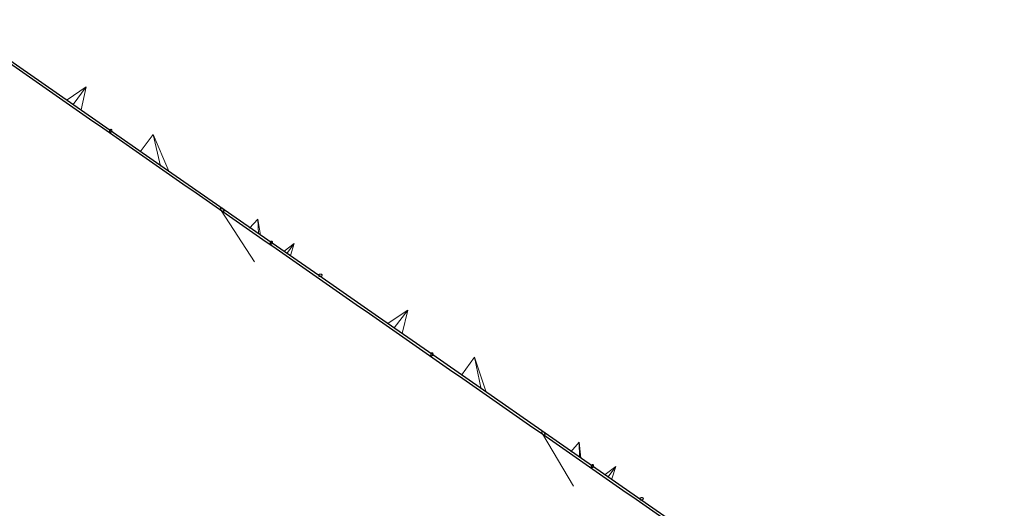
# Model space of a CAD drawing. Header units: millimetres. Extents: x 1512 to 2105, y 794 to 1149.
# Tile 81 of 256: x 1716 to 1742, y 900 to 913. Entities that reach past the tile are written whole.
import ezdxf

# ---------------------------------------------------------------- set-up
doc = ezdxf.new("R2010")
doc.units = ezdxf.units.MM
doc.layers.add('A-GLAZ-CURT', color=52, linetype='Continuous', lineweight=9)
doc.layers.add('A-WALL', color=113, linetype='Continuous', lineweight=9)

# ---------------------------------------------------------------- blocks, each defined once
blk = doc.blocks.new('Family2 - Family2-157035-اول')
at = {"layer": 'A-GLAZ-CURT'}
for p, q in [((-119.017, 52.67), (-119.023, 52.634)), ((-118.964, 52.623), (-118.958, 52.66)), ((-118.653, 52.434), (-118.369, 52.641)), ((-118.581, 52.373), (-118.369, 52.641)), ((-118.581, 52.373), (-118.369, 52.641)), ((-118.484, 52.318), (-118.369, 52.641)), ((-118.653, 52.434), (-118.657, 52.427)), ((-118.484, 52.318), (-118.493, 52.309)), ((-117.708, 51.811), (-117.787, 51.802)), ((-117.78, 51.797), (-117.735, 51.802)), ((-117.744, 51.746), (-117.701, 51.751))]:
    blk.add_line(p, q, dxfattribs=at)
at = {"layer": 'A-GLAZ-CURT', "lineweight": 18}
for p, q in [((-117.75, 51.785), (-117.752, 51.779)), ((-117.752, 51.779), (-117.751, 51.773)), ((-117.751, 51.773), (-117.748, 51.767)), ((-117.748, 51.767), (-117.744, 51.762)), ((-117.743, 51.762), (-117.738, 51.757)), ((-117.737, 51.757), (-117.73, 51.754)), ((-117.727, 51.806), (-117.734, 51.802)), ((-117.717, 51.809), (-117.726, 51.806))]:
    blk.add_line(p, q, dxfattribs=at)
at = {"layer": 'A-GLAZ-CURT', "lineweight": 18, "flags": 128}
for points in [[(-119.013, 52.683), (-119.016, 52.674), (-119.017, 52.665), (-119.017, 52.656), (-119.016, 52.648), (-119.013, 52.64), (-119.008, 52.634), (-119.003, 52.629), (-118.997, 52.626), (-118.99, 52.625), (-118.984, 52.626), (-118.977, 52.629), (-118.971, 52.633), (-118.966, 52.64), (-118.961, 52.647)], [(-118.961, 52.647), (-118.958, 52.655), (-118.957, 52.664), (-118.957, 52.673), (-118.958, 52.682), (-118.961, 52.689), (-118.966, 52.696), (-118.971, 52.7), (-118.977, 52.704), (-118.984, 52.705), (-118.991, 52.704), (-118.997, 52.701), (-119.003, 52.696), (-119.009, 52.69), (-119.013, 52.683)], [(-117.735, 51.802), (-117.742, 51.797), (-117.747, 51.791), (-117.75, 51.786)], [(-117.729, 51.754), (-117.72, 51.752), (-117.711, 51.751)], [(-117.674, 51.76), (-117.667, 51.765), (-117.662, 51.771), (-117.658, 51.777), (-117.657, 51.783), (-117.658, 51.789), (-117.661, 51.795), (-117.665, 51.801), (-117.672, 51.805), (-117.679, 51.808), (-117.688, 51.81), (-117.698, 51.811), (-117.708, 51.811), (-117.717, 51.809)], [(-117.711, 51.751), (-117.701, 51.751), (-117.691, 51.753), (-117.682, 51.756), (-117.674, 51.76)]]:
    blk.add_lwpolyline(points, dxfattribs=at)
blk = doc.blocks.new('Family2 - Family2-157038-اول')
at = {"layer": 'A-GLAZ-CURT'}
for p, q in [((-127.407, 58.702), (-127.411, 58.667)), ((-127.351, 58.66), (-127.347, 58.696)), ((-127.042, 58.469), (-126.77, 58.666)), ((-126.969, 58.405), (-126.77, 58.666)), ((-126.969, 58.405), (-126.77, 58.666)), ((-126.875, 58.353), (-126.77, 58.666)), ((-127.042, 58.469), (-127.047, 58.462)), ((-126.875, 58.353), (-126.884, 58.344)), ((-126.096, 57.845), (-126.181, 57.839)), ((-126.173, 57.833), (-126.125, 57.836)), ((-126.134, 57.782), (-126.092, 57.785))]:
    blk.add_line(p, q, dxfattribs=at)
at = {"layer": 'A-GLAZ-CURT', "lineweight": 18}
for p, q in [((-126.139, 57.82), (-126.14, 57.814)), ((-126.14, 57.813), (-126.139, 57.808)), ((-126.136, 57.826), (-126.139, 57.82)), ((-126.139, 57.807), (-126.136, 57.802)), ((-126.131, 57.831), (-126.136, 57.826)), ((-126.136, 57.801), (-126.132, 57.796)), ((-126.125, 57.836), (-126.131, 57.832)), ((-126.131, 57.796), (-126.125, 57.792)), ((-126.125, 57.792), (-126.118, 57.788)), ((-126.117, 57.84), (-126.124, 57.837)), ((-126.117, 57.788), (-126.109, 57.786)), ((-126.108, 57.843), (-126.116, 57.841)), ((-126.108, 57.786), (-126.1, 57.785)), ((-126.099, 57.845), (-126.107, 57.843))]:
    blk.add_line(p, q, dxfattribs=at)
at = {"layer": 'A-GLAZ-CURT', "lineweight": 18, "flags": 128}
for points in [[(-127.403, 58.717), (-127.405, 58.709), (-127.407, 58.7), (-127.407, 58.691), (-127.405, 58.683), (-127.402, 58.676), (-127.398, 58.669), (-127.392, 58.665), (-127.386, 58.661), (-127.379, 58.66), (-127.373, 58.661), (-127.366, 58.664), (-127.36, 58.668), (-127.355, 58.674), (-127.351, 58.681)], [(-127.351, 58.681), (-127.348, 58.689), (-127.347, 58.698), (-127.347, 58.707), (-127.349, 58.715), (-127.352, 58.722), (-127.356, 58.729), (-127.361, 58.733), (-127.368, 58.737), (-127.374, 58.738), (-127.381, 58.737), (-127.387, 58.734), (-127.393, 58.73), (-127.399, 58.724), (-127.403, 58.717)], [(-126.099, 57.785), (-126.089, 57.786), (-126.08, 57.787), (-126.071, 57.79), (-126.063, 57.794)], [(-126.063, 57.794), (-126.057, 57.799), (-126.052, 57.805), (-126.049, 57.811), (-126.048, 57.817), (-126.049, 57.823), (-126.052, 57.829), (-126.057, 57.834), (-126.063, 57.839), (-126.071, 57.842), (-126.08, 57.844), (-126.089, 57.845), (-126.096, 57.845)]]:
    blk.add_lwpolyline(points, dxfattribs=at)
blk = doc.blocks.new('Family2 - Family2-157061-اول')
at = {"layer": 'A-GLAZ-CURT'}
for p, q in [((-120.296, 53.534), (-119.499, 52.14)), ((-120.215, 53.513), (-120.244, 53.563)), ((-119.551, 53.053), (-119.33, 53.305)), ((-119.287, 52.88), (-119.33, 53.305)), ((-119.287, 52.88), (-119.33, 53.305)), ((-119.323, 52.897), (-119.33, 53.305)), ((-119.017, 52.67), (-119.023, 52.634)), ((-118.964, 52.623), (-118.958, 52.66))]:
    blk.add_line(p, q, dxfattribs=at)
at = {"layer": 'A-GLAZ-CURT', "lineweight": 18}
for p, q in [((-120.251, 53.492), (-120.245, 53.492)), ((-120.244, 53.492), (-120.239, 53.494)), ((-120.234, 53.542), (-120.238, 53.552)), ((-120.238, 53.494), (-120.234, 53.497)), ((-120.234, 53.498), (-120.231, 53.503)), ((-120.231, 53.504), (-120.229, 53.511)), ((-120.229, 53.512), (-120.229, 53.52))]:
    blk.add_line(p, q, dxfattribs=at)
at = {"layer": 'A-GLAZ-CURT', "lineweight": 18, "flags": 128}
for points in [[(-120.238, 53.553), (-120.244, 53.564), (-120.251, 53.574), (-120.258, 53.584), (-120.266, 53.592), (-120.274, 53.598), (-120.282, 53.603), (-120.289, 53.605), (-120.296, 53.605), (-120.301, 53.603), (-120.306, 53.599), (-120.309, 53.593), (-120.31, 53.586), (-120.31, 53.577)], [(-120.31, 53.577), (-120.309, 53.566), (-120.306, 53.555), (-120.301, 53.544), (-120.296, 53.535)], [(-120.296, 53.534), (-120.296, 53.533), (-120.289, 53.523)], [(-120.289, 53.523), (-120.282, 53.514), (-120.274, 53.506), (-120.266, 53.499), (-120.258, 53.495), (-120.251, 53.492)], [(-120.229, 53.521), (-120.231, 53.531), (-120.234, 53.541)], [(-119.013, 52.683), (-119.016, 52.674), (-119.017, 52.665), (-119.017, 52.656), (-119.016, 52.648), (-119.013, 52.64), (-119.008, 52.634), (-119.003, 52.629), (-118.997, 52.626), (-118.99, 52.625), (-118.984, 52.626), (-118.977, 52.629), (-118.971, 52.633), (-118.966, 52.64), (-118.961, 52.647)], [(-118.961, 52.647), (-118.958, 52.655), (-118.957, 52.664), (-118.957, 52.673), (-118.958, 52.682), (-118.961, 52.689), (-118.966, 52.696), (-118.971, 52.7), (-118.977, 52.704), (-118.984, 52.705), (-118.991, 52.704), (-118.997, 52.701), (-119.003, 52.696), (-119.009, 52.69), (-119.013, 52.683)]]:
    blk.add_lwpolyline(points, dxfattribs=at)
blk = doc.blocks.new('Family2 - Family2-157069-اول')
at = {"layer": 'A-GLAZ-CURT'}
for p, q in [((-128.685, 59.567), (-127.826, 58.199)), ((-128.603, 59.55), (-128.634, 59.599)), ((-127.946, 59.091), (-127.723, 59.325)), ((-127.659, 58.902), (-127.723, 59.325)), ((-127.659, 58.902), (-127.723, 59.325)), ((-127.713, 58.931), (-127.723, 59.325)), ((-127.407, 58.702), (-127.411, 58.667)), ((-127.351, 58.66), (-127.347, 58.696))]:
    blk.add_line(p, q, dxfattribs=at)
at = {"layer": 'A-GLAZ-CURT', "lineweight": 18}
for p, q in [((-128.622, 59.574), (-128.626, 59.584)), ((-128.619, 59.564), (-128.622, 59.573)), ((-128.618, 59.554), (-128.619, 59.563)), ((-128.672, 59.55), (-128.665, 59.543)), ((-128.664, 59.542), (-128.657, 59.536)), ((-128.656, 59.535), (-128.649, 59.531)), ((-128.648, 59.531), (-128.641, 59.528)), ((-128.64, 59.528), (-128.634, 59.527)), ((-128.623, 59.532), (-128.62, 59.537)), ((-128.62, 59.538), (-128.618, 59.544)), ((-128.618, 59.545), (-128.618, 59.553))]:
    blk.add_line(p, q, dxfattribs=at)
at = {"layer": 'A-GLAZ-CURT', "lineweight": 18, "flags": 128}
for points in [[(-128.627, 59.585), (-128.633, 59.596), (-128.639, 59.606), (-128.647, 59.616), (-128.655, 59.624), (-128.663, 59.63), (-128.671, 59.635), (-128.679, 59.638), (-128.686, 59.638), (-128.692, 59.637), (-128.696, 59.633), (-128.7, 59.628), (-128.701, 59.62), (-128.701, 59.612)], [(-128.701, 59.612), (-128.7, 59.602), (-128.697, 59.591), (-128.692, 59.58), (-128.687, 59.57), (-128.68, 59.559), (-128.673, 59.551)], [(-128.633, 59.527), (-128.628, 59.529), (-128.623, 59.532)], [(-127.403, 58.717), (-127.405, 58.709), (-127.407, 58.7), (-127.407, 58.691), (-127.405, 58.683), (-127.402, 58.676), (-127.398, 58.669), (-127.392, 58.665), (-127.386, 58.661), (-127.379, 58.66), (-127.373, 58.661), (-127.366, 58.664), (-127.36, 58.668), (-127.355, 58.674), (-127.351, 58.681)], [(-127.351, 58.681), (-127.348, 58.689), (-127.347, 58.698), (-127.347, 58.707), (-127.349, 58.715), (-127.352, 58.722), (-127.356, 58.729), (-127.361, 58.733), (-127.368, 58.737), (-127.374, 58.738), (-127.381, 58.737), (-127.387, 58.734), (-127.393, 58.73), (-127.399, 58.724), (-127.403, 58.717)]]:
    blk.add_lwpolyline(points, dxfattribs=at)
blk = doc.blocks.new('Family2 - Family2-157037-اول')
at = {"layer": 'A-GLAZ-CURT'}
for p, q in [((-123.212, 55.686), (-123.217, 55.65)), ((-123.157, 55.642), (-123.152, 55.678)), ((-122.056, 55.587), (-122.409, 55.116)), ((-122.056, 55.587), (-121.894, 54.738)), ((-122.056, 55.587), (-121.761, 54.66)), ((-122.056, 55.587), (-121.761, 54.66)), ((-120.296, 53.534), (-119.499, 52.14)), ((-120.215, 53.513), (-120.244, 53.563))]:
    blk.add_line(p, q, dxfattribs=at)
at = {"layer": 'A-GLAZ-CURT', "lineweight": 18}
for p, q in [((-120.295, 53.532), (-120.29, 53.525)), ((-120.29, 53.524), (-120.283, 53.515)), ((-120.282, 53.514), (-120.275, 53.507)), ((-120.275, 53.506), (-120.267, 53.5)), ((-120.267, 53.5), (-120.26, 53.495)), ((-120.259, 53.495), (-120.252, 53.493)), ((-120.234, 53.541), (-120.237, 53.551)), ((-120.234, 53.497), (-120.231, 53.503)), ((-120.231, 53.53), (-120.233, 53.54)), ((-120.231, 53.503), (-120.229, 53.51)), ((-120.229, 53.519), (-120.23, 53.529)), ((-120.229, 53.511), (-120.229, 53.519))]:
    blk.add_line(p, q, dxfattribs=at)
at = {"layer": 'A-GLAZ-CURT', "lineweight": 18, "flags": 128}
for points in [[(-123.207, 55.701), (-123.21, 55.692), (-123.212, 55.684), (-123.212, 55.675), (-123.211, 55.666), (-123.208, 55.659), (-123.204, 55.652), (-123.198, 55.647), (-123.192, 55.644), (-123.186, 55.643), (-123.179, 55.643), (-123.172, 55.646), (-123.166, 55.65), (-123.161, 55.656), (-123.157, 55.663)], [(-123.157, 55.663), (-123.154, 55.671), (-123.152, 55.68), (-123.152, 55.689), (-123.153, 55.697), (-123.156, 55.705), (-123.16, 55.712), (-123.166, 55.717), (-123.172, 55.72), (-123.178, 55.721), (-123.185, 55.721), (-123.192, 55.718), (-123.198, 55.714), (-123.203, 55.708), (-123.207, 55.701)], [(-120.238, 53.552), (-120.243, 53.562), (-120.249, 53.572), (-120.257, 53.582), (-120.264, 53.59), (-120.272, 53.597), (-120.28, 53.602), (-120.288, 53.605), (-120.295, 53.605), (-120.3, 53.604), (-120.305, 53.6), (-120.308, 53.595), (-120.31, 53.587), (-120.311, 53.578)], [(-120.311, 53.578), (-120.309, 53.568), (-120.307, 53.558), (-120.302, 53.547), (-120.297, 53.535), (-120.296, 53.534)], [(-120.251, 53.492), (-120.245, 53.492), (-120.239, 53.493), (-120.235, 53.497)]]:
    blk.add_lwpolyline(points, dxfattribs=at)
blk = doc.blocks.new('Family2 - Family2-157059-اول')
at = {"layer": 'A-GLAZ-CURT'}
for p, q in [((-117.708, 51.811), (-117.787, 51.802)), ((-117.781, 51.797), (-117.734, 51.803)), ((-117.744, 51.746), (-117.701, 51.751)), ((-115.39, 50.837), (-115.936, 50.486)), ((-115.39, 50.837), (-115.787, 50.363)), ((-115.39, 50.837), (-115.787, 50.363)), ((-115.39, 50.837), (-115.564, 50.213)), ((-115.945, 50.477), (-115.936, 50.486)), ((-115.569, 50.206), (-115.564, 50.213)), ((-114.822, 49.654), (-114.829, 49.617)), ((-114.77, 49.605), (-114.763, 49.642))]:
    blk.add_line(p, q, dxfattribs=at)
at = {"layer": 'A-GLAZ-CURT', "lineweight": 18}
for p, q in [((-117.752, 51.779), (-117.751, 51.773)), ((-117.75, 51.786), (-117.751, 51.78)), ((-117.751, 51.773), (-117.749, 51.768)), ((-117.747, 51.792), (-117.75, 51.786)), ((-117.748, 51.767), (-117.744, 51.762)), ((-117.741, 51.797), (-117.746, 51.792)), ((-117.734, 51.802), (-117.741, 51.798)), ((-117.726, 51.806), (-117.734, 51.803)), ((-117.717, 51.809), (-117.725, 51.807)), ((-117.721, 51.752), (-117.712, 51.751))]:
    blk.add_line(p, q, dxfattribs=at)
at = {"layer": 'A-GLAZ-CURT', "lineweight": 18, "flags": 128}
for points in [[(-117.744, 51.762), (-117.738, 51.758), (-117.73, 51.754), (-117.722, 51.752)], [(-117.675, 51.759), (-117.668, 51.764), (-117.662, 51.77), (-117.659, 51.776), (-117.657, 51.782), (-117.658, 51.789), (-117.66, 51.795), (-117.664, 51.8), (-117.671, 51.804), (-117.678, 51.808), (-117.687, 51.81), (-117.697, 51.811), (-117.706, 51.811), (-117.716, 51.809)], [(-117.711, 51.751), (-117.702, 51.751), (-117.692, 51.753), (-117.683, 51.756), (-117.675, 51.759)], [(-114.767, 49.629), (-114.764, 49.638), (-114.762, 49.647), (-114.762, 49.656), (-114.763, 49.664), (-114.766, 49.672), (-114.77, 49.679), (-114.775, 49.684), (-114.781, 49.687), (-114.788, 49.688), (-114.795, 49.687), (-114.801, 49.685), (-114.808, 49.68), (-114.813, 49.674), (-114.817, 49.666)], [(-114.817, 49.666), (-114.821, 49.658), (-114.822, 49.649), (-114.823, 49.64), (-114.821, 49.631), (-114.819, 49.623), (-114.814, 49.617), (-114.809, 49.612), (-114.803, 49.609), (-114.797, 49.607), (-114.79, 49.608), (-114.783, 49.611), (-114.777, 49.616), (-114.771, 49.622), (-114.767, 49.629)]]:
    blk.add_lwpolyline(points, dxfattribs=at)
blk = doc.blocks.new('Family2 - Family2-157063-اول')
at = {"layer": 'A-GLAZ-CURT'}
for p, q in [((-126.096, 57.845), (-126.181, 57.839)), ((-126.173, 57.833), (-126.124, 57.837)), ((-126.134, 57.782), (-126.092, 57.785)), ((-123.795, 56.86), (-124.323, 56.518)), ((-123.795, 56.86), (-124.171, 56.393)), ((-123.795, 56.86), (-124.171, 56.393)), ((-123.795, 56.86), (-123.954, 56.247)), ((-124.332, 56.509), (-124.323, 56.518)), ((-123.958, 56.24), (-123.954, 56.247)), ((-123.212, 55.686), (-123.217, 55.65)), ((-123.157, 55.642), (-123.152, 55.678))]:
    blk.add_line(p, q, dxfattribs=at)
at = {"layer": 'A-GLAZ-CURT', "lineweight": 18}
for p, q in [((-126.139, 57.808), (-126.137, 57.802)), ((-126.131, 57.832), (-126.135, 57.827)), ((-126.124, 57.837), (-126.13, 57.832)), ((-126.116, 57.841), (-126.124, 57.837)), ((-126.107, 57.843), (-126.116, 57.841)), ((-126.109, 57.786), (-126.1, 57.785)), ((-126.1, 57.785), (-126.091, 57.785))]:
    blk.add_line(p, q, dxfattribs=at)
at = {"layer": 'A-GLAZ-CURT', "lineweight": 18, "flags": 128}
for points in [[(-126.136, 57.826), (-126.139, 57.821), (-126.14, 57.814), (-126.139, 57.808)], [(-126.136, 57.802), (-126.132, 57.797), (-126.126, 57.792)], [(-126.125, 57.792), (-126.118, 57.789), (-126.11, 57.786)], [(-126.064, 57.794), (-126.058, 57.798), (-126.053, 57.804), (-126.049, 57.81), (-126.048, 57.816), (-126.049, 57.822), (-126.051, 57.828), (-126.056, 57.834), (-126.062, 57.838), (-126.07, 57.842), (-126.078, 57.844), (-126.088, 57.845), (-126.097, 57.845), (-126.107, 57.844)], [(-126.09, 57.785), (-126.081, 57.787), (-126.072, 57.79), (-126.064, 57.794)], [(-123.207, 55.701), (-123.21, 55.692), (-123.212, 55.684), (-123.212, 55.675), (-123.211, 55.666), (-123.208, 55.659), (-123.204, 55.652), (-123.198, 55.647), (-123.192, 55.644), (-123.186, 55.643), (-123.179, 55.643), (-123.172, 55.646), (-123.166, 55.65), (-123.161, 55.656), (-123.157, 55.663)], [(-123.157, 55.663), (-123.154, 55.671), (-123.152, 55.68), (-123.152, 55.689), (-123.153, 55.697), (-123.156, 55.705), (-123.16, 55.712), (-123.166, 55.717), (-123.172, 55.72), (-123.178, 55.721), (-123.185, 55.721), (-123.192, 55.718), (-123.198, 55.714), (-123.203, 55.708), (-123.207, 55.701)]]:
    blk.add_lwpolyline(points, dxfattribs=at)
blk = doc.blocks.new('Family2 - Family2-157065-اول')
at = {"layer": 'A-GLAZ-CURT'}
for p, q in [((-131.602, 61.718), (-131.604, 61.683)), ((-131.545, 61.679), (-131.542, 61.714)), ((-130.448, 61.602), (-130.799, 61.15)), ((-130.448, 61.602), (-130.273, 60.765)), ((-130.448, 61.602), (-130.054, 60.625)), ((-130.448, 61.602), (-130.054, 60.625)), ((-128.685, 59.567), (-127.826, 58.199)), ((-128.603, 59.55), (-128.634, 59.599))]:
    blk.add_line(p, q, dxfattribs=at)
at = {"layer": 'A-GLAZ-CURT', "lineweight": 18}
for p, q in [((-128.681, 59.56), (-128.674, 59.552)), ((-128.619, 59.563), (-128.622, 59.572)), ((-128.618, 59.552), (-128.619, 59.562)), ((-128.673, 59.551), (-128.666, 59.543)), ((-128.665, 59.543), (-128.658, 59.537)), ((-128.657, 59.536), (-128.65, 59.531)), ((-128.649, 59.531), (-128.642, 59.528)), ((-128.641, 59.528), (-128.635, 59.527)), ((-128.62, 59.537), (-128.618, 59.544)), ((-128.618, 59.544), (-128.618, 59.552))]:
    blk.add_line(p, q, dxfattribs=at)
at = {"layer": 'A-GLAZ-CURT', "lineweight": 18, "flags": 128}
for points in [[(-131.597, 61.735), (-131.6, 61.727), (-131.602, 61.718), (-131.602, 61.71), (-131.6, 61.702), (-131.597, 61.694), (-131.593, 61.688), (-131.587, 61.683), (-131.581, 61.679), (-131.575, 61.678), (-131.568, 61.678), (-131.561, 61.681), (-131.555, 61.685), (-131.55, 61.69), (-131.546, 61.697)], [(-131.546, 61.697), (-131.543, 61.705), (-131.542, 61.714), (-131.542, 61.722), (-131.543, 61.731), (-131.546, 61.738), (-131.551, 61.745), (-131.556, 61.75), (-131.562, 61.753), (-131.569, 61.754), (-131.575, 61.754), (-131.582, 61.752), (-131.588, 61.748), (-131.593, 61.742), (-131.597, 61.735)], [(-128.633, 59.596), (-128.638, 59.604), (-128.645, 59.614), (-128.653, 59.622), (-128.661, 59.629), (-128.67, 59.634), (-128.677, 59.637), (-128.684, 59.638), (-128.691, 59.637), (-128.695, 59.634), (-128.699, 59.629), (-128.701, 59.622), (-128.702, 59.613)], [(-128.702, 59.613), (-128.7, 59.604), (-128.698, 59.593), (-128.693, 59.583), (-128.688, 59.572), (-128.682, 59.562)], [(-128.622, 59.573), (-128.626, 59.583), (-128.631, 59.594), (-128.632, 59.595)], [(-128.633, 59.527), (-128.629, 59.528), (-128.624, 59.532), (-128.62, 59.537)]]:
    blk.add_lwpolyline(points, dxfattribs=at)
blk = doc.blocks.new('Family2 - Family2-157071-اول')
at = {"layer": 'A-GLAZ-CURT'}
for p, q in [((-134.485, 63.879), (-134.576, 63.877)), ((-134.566, 63.87), (-134.514, 63.871)), ((-134.524, 63.818), (-134.483, 63.819)), ((-132.199, 62.883), (-132.711, 62.55)), ((-132.199, 62.883), (-132.552, 62.421)), ((-132.199, 62.883), (-132.552, 62.421)), ((-132.199, 62.883), (-132.343, 62.281)), ((-132.719, 62.541), (-132.711, 62.55)), ((-132.348, 62.274), (-132.343, 62.281)), ((-131.602, 61.718), (-131.604, 61.683)), ((-131.545, 61.679), (-131.542, 61.714))]:
    blk.add_line(p, q, dxfattribs=at)
at = {"layer": 'A-GLAZ-CURT', "lineweight": 18}
for p, q in [((-134.528, 63.855), (-134.528, 63.849)), ((-134.528, 63.848), (-134.527, 63.842)), ((-134.525, 63.861), (-134.527, 63.855)), ((-134.527, 63.842), (-134.525, 63.837)), ((-134.52, 63.866), (-134.525, 63.861)), ((-134.524, 63.836), (-134.52, 63.831)), ((-134.514, 63.871), (-134.52, 63.866)), ((-134.52, 63.831), (-134.514, 63.827)), ((-134.507, 63.875), (-134.514, 63.871)), ((-134.513, 63.826), (-134.506, 63.823)), ((-134.498, 63.878), (-134.506, 63.875)), ((-134.506, 63.823), (-134.498, 63.821)), ((-134.489, 63.879), (-134.497, 63.878)), ((-134.497, 63.821), (-134.489, 63.819))]:
    blk.add_line(p, q, dxfattribs=at)
at = {"layer": 'A-GLAZ-CURT', "lineweight": 18, "flags": 128}
for points in [[(-134.454, 63.828), (-134.448, 63.832), (-134.443, 63.838), (-134.44, 63.844), (-134.439, 63.85), (-134.44, 63.856), (-134.443, 63.862), (-134.448, 63.868), (-134.454, 63.872), (-134.461, 63.876), (-134.47, 63.878), (-134.479, 63.879), (-134.488, 63.879)], [(-134.487, 63.819), (-134.479, 63.82), (-134.47, 63.821), (-134.462, 63.824), (-134.454, 63.828)], [(-131.597, 61.735), (-131.6, 61.727), (-131.602, 61.718), (-131.602, 61.71), (-131.6, 61.702), (-131.597, 61.694), (-131.593, 61.688), (-131.587, 61.683), (-131.581, 61.679), (-131.575, 61.678), (-131.568, 61.678), (-131.561, 61.681), (-131.555, 61.685), (-131.55, 61.69), (-131.546, 61.697)], [(-131.546, 61.697), (-131.543, 61.705), (-131.542, 61.714), (-131.542, 61.722), (-131.543, 61.731), (-131.546, 61.738), (-131.551, 61.745), (-131.556, 61.75), (-131.562, 61.753), (-131.569, 61.754), (-131.575, 61.754), (-131.582, 61.752), (-131.588, 61.748), (-131.593, 61.742), (-131.597, 61.735)]]:
    blk.add_lwpolyline(points, dxfattribs=at)

msp = doc.modelspace()

# ---------------------------------------------------------------- linework, layer by layer
at = {"layer": 'A-WALL', "lineweight": 25}
msp.add_line((1724.34, 905.913), (1723.115, 906.765), dxfattribs=at)
at = {"layer": 'A-WALL', "lineweight": 25, "flags": 128}
for points in [[(1723.115, 906.765), (1720.261, 908.751), (1714.632, 912.667)], [(1727.356, 903.814), (1725.917, 904.816), (1724.34, 905.912)], [(1740.08, 894.96), (1737.227, 896.946), (1731.572, 900.881), (1727.356, 903.814)]]:
    msp.add_lwpolyline(points, dxfattribs=at)
at = {"layer": 'A-WALL', "lineweight": 25}
msp.add_open_spline([(1714.762, 912.505), (1722.274, 907.275), (1733.108, 899.734), (1743.941, 892.192), (1747.261, 889.88)], degree=3, knots=[0, 0, 0, 0, 0.4444444, 0.6409021, 0.6409021, 0.6409021, 0.6409021], dxfattribs=at)

# ---------------------------------------------------------------- block references
at = {"layer": 'A-GLAZ-CURT', "rotation": 0.894170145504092}
for name in ['Family2 - Family2-157071-اول', 'Family2 - Family2-157065-اول', 'Family2 - Family2-157069-اول', 'Family2 - Family2-157038-اول', 'Family2 - Family2-157063-اول', 'Family2 - Family2-157037-اول', 'Family2 - Family2-157061-اول', 'Family2 - Family2-157035-اول', 'Family2 - Family2-157059-اول']:
    msp.add_blockref(name, (1851.366, 850.079), dxfattribs=at)

doc.saveas('drawing.dxf')
